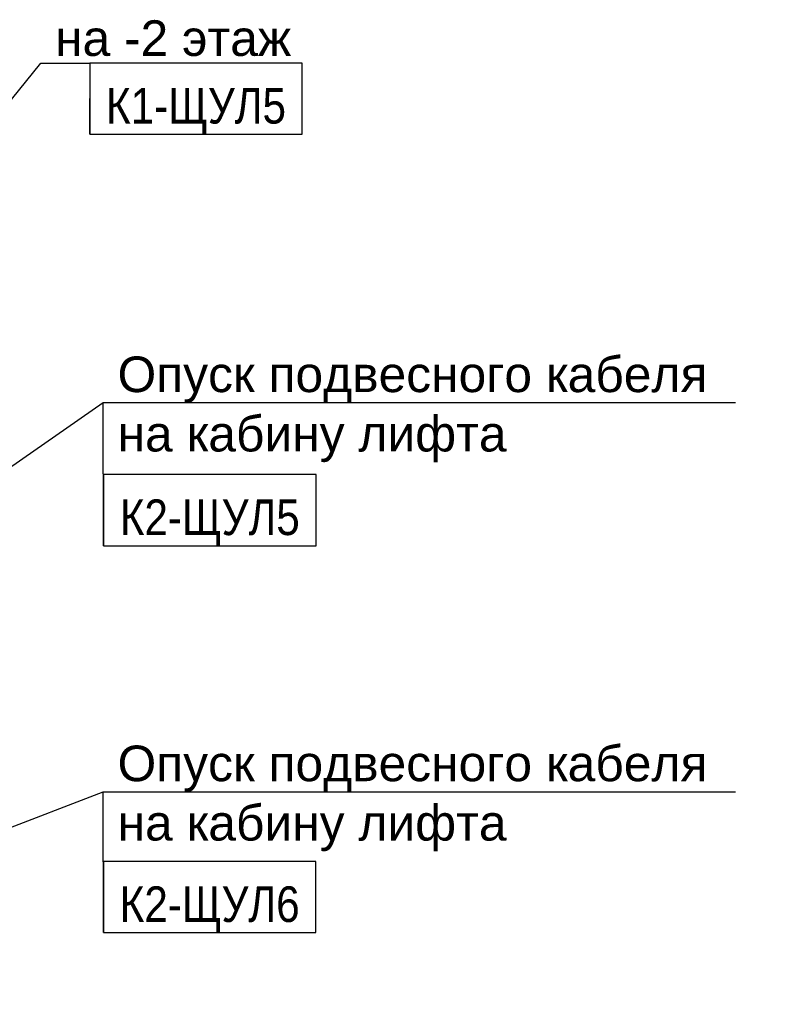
# Model space of a CAD drawing. Header units: millimetres. Extents: x -277772 to 277599, y -59564 to 282085.
# Tile 142 of 192: x -131595 to -126248, y 117936 to 124850. Entities that reach past the tile are written whole.
import ezdxf
from ezdxf import colors
from ezdxf.entities.mleader import LeaderData, LeaderLine
from ezdxf.enums import TextEntityAlignment as Align
from ezdxf.math import Vec2, Vec3

# ---------------------------------------------------------------- set-up
doc = ezdxf.new("R2018")
doc.units = ezdxf.units.MM
doc.set_wipeout_variables(frame=1)
doc.layers.add('КИП_выноска', color=6, linetype='Continuous', lineweight=25)
doc.styles.add('CP.Text', font='arial.ttf')
doc.styles.add('GOST 2.304', font='arial.ttf', dxfattribs={"width": 0.85})

# ---------------------------------------------------------------- blocks, each defined once
blk = doc.blocks.new('*U24')
at = {"color": 0, "linetype": 'Continuous', "lineweight": 30, "ltscale": 75, "width": 0.85, "flags": 104}
blk.add_attdef('ПРИМЕЧАНИЕ_1', text='', height=2.5, dxfattribs=at).set_placement((7.474, -3.942), align=Align.BOTTOM_CENTER)
at = {"color": 0, "lineweight": 30, "style": 'GOST 2.304', "width": 0.85}
for tag, p in [('ИМЯ_КАБЕЛЯ_2', (7.474, -15.052)), ('ИМЯ_КАБЕЛЯ_3', (7.474, -20.052)), ('ИМЯ_КАБЕЛЯ_4', (7.474, -25.052)), ('ИМЯ_КАБЕЛЯ_5', (7.474, -30.052)), ('ИМЯ_КАБЕЛЯ_6', (7.474, -35.052)), ('ИМЯ_КАБЕЛЯ_7', (7.474, -40.052)), ('ИМЯ_КАБЕЛЯ_8', (7.474, -45.052)), ('ИМЯ_КАБЕЛЯ_9', (7.474, -50.052))]:
    blk.add_attdef(tag, text='', height=2.5, dxfattribs=at).set_placement(p, align=Align.BOTTOM_CENTER)
at = {"color": 0, "lineweight": 30, "width": 0.85, "flags": 104}
blk.add_attdef('ПРИМЕЧАНИЕ_2', text='', height=2.5, dxfattribs=at).set_placement((7.474, -15.082), align=Align.BOTTOM_CENTER)
at = {"linetype": 'Continuous'}
blk.add_wipeout([(0.014, -5.052), (14.934, -5.052), (14.934, -10.052), (0.014, -10.052)], dxfattribs=at)
at = {"color": 0}
blk.add_line((0.014, -10.052), (0, 0), dxfattribs=at)
at = {"color": 0, "linetype": 'Continuous'}
blk.add_lwpolyline([(0.014, -10.052), (14.934, -10.052), (14.934, -5.052), (0.014, -5.052)], close=True, dxfattribs=at)
at = {"color": 0, "lineweight": 30, "style": 'GOST 2.304', "width": 0.85}
blk.add_attdef('ИМЯ_КАБЕЛЯ_1', text='', height=2.5, dxfattribs=at).set_placement((7.474, -10.052), align=Align.BOTTOM_CENTER)
blk = doc.blocks.new('*U25')
at = {"color": 0, "linetype": 'Continuous', "lineweight": 30, "ltscale": 75, "width": 0.85, "flags": 104}
blk.add_attdef('ПРИМЕЧАНИЕ_1', text='', height=2.5, dxfattribs=at).set_placement((7.468, -3.789), align=Align.BOTTOM_CENTER)
at = {"color": 0, "lineweight": 30, "width": 0.85, "flags": 104}
blk.add_attdef('ПРИМЕЧАНИЕ_2', text='', height=2.5, dxfattribs=at).set_placement((7.468, -14.929), align=Align.BOTTOM_CENTER)
at = {"color": 0, "lineweight": 30, "style": 'GOST 2.304', "width": 0.85}
for tag, p in [('ИМЯ_КАБЕЛЯ_2', (7.468, -14.899)), ('ИМЯ_КАБЕЛЯ_3', (7.468, -19.899)), ('ИМЯ_КАБЕЛЯ_4', (7.468, -24.899)), ('ИМЯ_КАБЕЛЯ_5', (7.468, -29.899)), ('ИМЯ_КАБЕЛЯ_6', (7.468, -34.899)), ('ИМЯ_КАБЕЛЯ_7', (7.468, -39.899)), ('ИМЯ_КАБЕЛЯ_8', (7.468, -44.899)), ('ИМЯ_КАБЕЛЯ_9', (7.468, -49.899))]:
    blk.add_attdef(tag, text='', height=2.5, dxfattribs=at).set_placement(p, align=Align.BOTTOM_CENTER)
at = {"linetype": 'Continuous'}
blk.add_wipeout([(0.008, -4.899), (14.927, -4.899), (14.927, -9.899), (0.008, -9.899)], dxfattribs=at)
at = {"color": 0}
blk.add_line((0.008, -9.899), (0, 0), dxfattribs=at)
at = {"color": 0, "linetype": 'Continuous'}
blk.add_lwpolyline([(0.008, -9.899), (14.927, -9.899), (14.927, -4.899), (0.008, -4.899)], close=True, dxfattribs=at)
at = {"color": 0, "lineweight": 30, "style": 'GOST 2.304', "width": 0.85}
blk.add_attdef('ИМЯ_КАБЕЛЯ_1', text='', height=2.5, dxfattribs=at).set_placement((7.468, -9.899), align=Align.BOTTOM_CENTER)
blk = doc.blocks.new('_None')
blk = doc.blocks.new('*U11')
at = {"color": 0, "linetype": 'Continuous', "lineweight": 30, "ltscale": 75, "width": 0.85, "flags": 104}
blk.add_attdef('ПРИМЕЧАНИЕ_1', text='', height=2.5, dxfattribs=at).set_placement((7.46, 3.611), align=Align.BOTTOM_CENTER)
at = {"color": 0, "lineweight": 30, "width": 0.85, "flags": 104}
blk.add_attdef('ПРИМЕЧАНИЕ_2', text='', height=2.5, dxfattribs=at).set_placement((7.46, -7.53), align=Align.BOTTOM_CENTER)
at = {"color": 0, "lineweight": 30, "style": 'GOST 2.304', "width": 0.85}
for tag, p in [('ИМЯ_КАБЕЛЯ_2', (7.46, -7.5)), ('ИМЯ_КАБЕЛЯ_3', (7.46, -12.5)), ('ИМЯ_КАБЕЛЯ_4', (7.46, -17.5)), ('ИМЯ_КАБЕЛЯ_5', (7.46, -22.5)), ('ИМЯ_КАБЕЛЯ_6', (7.46, -27.5)), ('ИМЯ_КАБЕЛЯ_7', (7.46, -32.5)), ('ИМЯ_КАБЕЛЯ_8', (7.46, -37.5)), ('ИМЯ_КАБЕЛЯ_9', (7.46, -42.5))]:
    blk.add_attdef(tag, text='', height=2.5, dxfattribs=at).set_placement(p, align=Align.BOTTOM_CENTER)
at = {"linetype": 'Continuous'}
blk.add_wipeout([(0, 2.5), (14.919, 2.5), (14.919, -2.5), (0, -2.5)], dxfattribs=at)
at = {"color": 0}
blk.add_line((0, -2.5), (0, 0), dxfattribs=at)
at = {"color": 0, "linetype": 'Continuous'}
blk.add_lwpolyline([(0, -2.5), (14.919, -2.5), (14.919, 2.5), (0, 2.5)], close=True, dxfattribs=at)
at = {"color": 0, "lineweight": 30, "style": 'GOST 2.304', "width": 0.85}
blk.add_attdef('ИМЯ_КАБЕЛЯ_1', text='', height=2.5, dxfattribs=at).set_placement((7.46, -2.5), align=Align.BOTTOM_CENTER)

msp = doc.modelspace()

# ---------------------------------------------------------------- leaders
at = {"layer": 'КИП_выноска'}
ml = msp.add_multileader_mtext('Standard', dxfattribs=at)
ml.set_content('Опуск подвесного кабеля\\Pна кабину лифта', color=256, style='CP.Text')
ml.set_leader_properties(color=256, linetype='ByLayer', lineweight=-1)
ml.set_arrow_properties(name='NONE')
ml.build(insert=Vec2(0, 0))
ml.multileader.update_dxf_attribs({"has_dogleg": 0, "text_left_attachment_type": 6, "text_right_attachment_type": 6, "dogleg_length": 0.5, "arrow_head_size": 300})
ctx = ml.context
ctx.base_point, ctx.char_height, ctx.arrow_head_size, ctx.landing_gap_size, ctx.plane_origin = Vec3(-131007.9, 122161.1), 250, 300, 100, Vec3(-128482.4, 119052.3)
ctx.left_attachment, ctx.right_attachment = 6, 6
notes = []
notes.append((ctx, [(0, (1, 1, 0), (-131008.4, 122161.1), (1, 0), 0.5, [(0, [(-132738.3, 120957.2)], 0, [])])]))
ctx.mtext.insert, ctx.mtext.width, ctx.mtext.flow_direction = Vec3(-130907.9, 122484.6), 4659.571, 5
ctx.mtext.has_bg_fill, ctx.mtext.bg_color, ctx.mtext.bg_scale_factor, ctx.mtext.bg_transparency, ctx.mtext.use_window_bg_color = 1, -1073741824, 1.1, 0, 1
ml = msp.add_multileader_mtext('Standard', dxfattribs=at)
ml.set_content('Опуск подвесного кабеля\\Pна кабину лифта', color=256, style='CP.Text')
ml.set_leader_properties(color=256, linetype='ByLayer', lineweight=-1)
ml.set_arrow_properties(name='NONE')
ml.build(insert=Vec2(0, 0))
ml.multileader.update_dxf_attribs({"has_dogleg": 0, "text_left_attachment_type": 6, "text_right_attachment_type": 6, "dogleg_length": 0.5, "arrow_head_size": 300})
ctx = ml.context
ctx.base_point, ctx.char_height, ctx.arrow_head_size, ctx.landing_gap_size, ctx.plane_origin = Vec3(-131007.9, 119429.2), 250, 300, 100, Vec3(-128482.4, 116320.4)
ctx.left_attachment, ctx.right_attachment = 6, 6
notes.append((ctx, [(0, (1, 1, 0), (-131008.4, 119429.2), (1, 0), 0.5, [(0, [(-132800.2, 118741.1)], 0, [])])]))
ctx.mtext.insert, ctx.mtext.width, ctx.mtext.flow_direction = Vec3(-130907.9, 119752.7), 4659.571, 5
ctx.mtext.has_bg_fill, ctx.mtext.bg_color, ctx.mtext.bg_scale_factor, ctx.mtext.bg_transparency, ctx.mtext.use_window_bg_color = 1, -1073741824, 1.1, 0, 1
for ctx, leaders in notes:
    for number, flags, end, landing, length, lines in leaders:
        leader = LeaderData()
        leader.index, (leader.has_last_leader_line, leader.has_dogleg_vector, leader.attachment_direction) = number, flags
        leader.last_leader_point, leader.dogleg_vector, leader.dogleg_length = Vec3(end), Vec3(landing), length
        for number, points, colour, breaks in lines:
            line = LeaderLine()
            line.index, line.vertices, line.color, line.breaks = number, Vec3.list(points), colors.encode_raw_color(colour), breaks
            leader.lines.append(line)
        ctx.leaders.append(leader)

# ---------------------------------------------------------------- next in the draw order: block references
ref = msp.add_blockref('*U24', (-131007.9, 122161.1), dxfattribs=dict(at, xscale=100, yscale=100, zscale=100))
lines = msp.add_mtext('\\W0.8500;', dxfattribs={"layer": '0', "color": 0, "linetype": 'Continuous', "lineweight": 30, "ltscale": 75, "insert": (-130260.5, 121766.9), "char_height": 2.5, "attachment_point": 1})
ref.add_attrib('ПРИМЕЧАНИЕ_1', '', (-130260.5, 121766.9), dxfattribs={"flags": 104}).embed_mtext(lines)
ref.add_attrib('ИМЯ_КАБЕЛЯ_1', 'К2-ЩУЛ5', dxfattribs={"layer": '0', "color": 0, "lineweight": 30, "height": 250, "style": 'GOST 2.304', "width": 0.85}).set_placement((-130260.5, 121155.9), align=Align.BOTTOM_CENTER)
lines = msp.add_mtext('\\W0.8500;', dxfattribs={"layer": '0', "color": 0, "lineweight": 30, "insert": (-130260.5, 120652.9), "char_height": 2.5, "attachment_point": 1})
ref.add_attrib('ПРИМЕЧАНИЕ_2', '', (-130260.5, 120652.9), dxfattribs={"flags": 104}).embed_mtext(lines)
ref = msp.add_blockref('*U25', (-131007.9, 119429.2), dxfattribs=dict(at, xscale=100, yscale=100, zscale=100))
lines = msp.add_mtext('\\W0.8500;', dxfattribs={"layer": '0', "color": 0, "linetype": 'Continuous', "lineweight": 30, "ltscale": 75, "insert": (-130261.1, 119050.3), "char_height": 2.5, "attachment_point": 1})
ref.add_attrib('ПРИМЕЧАНИЕ_1', '', (-130261.1, 119050.3), dxfattribs={"flags": 104}).embed_mtext(lines)
ref.add_attrib('ИМЯ_КАБЕЛЯ_1', 'К2-ЩУЛ6', dxfattribs={"layer": '0', "color": 0, "lineweight": 30, "height": 250, "style": 'GOST 2.304', "width": 0.85}).set_placement((-130261.1, 118439.3), align=Align.BOTTOM_CENTER)
lines = msp.add_mtext('\\W0.8500;', dxfattribs={"layer": '0', "color": 0, "lineweight": 30, "insert": (-130261.1, 117936.2), "char_height": 2.5, "attachment_point": 1})
ref.add_attrib('ПРИМЕЧАНИЕ_2', '', (-130261.1, 117936.2), dxfattribs={"flags": 104}).embed_mtext(lines)

# ---------------------------------------------------------------- next in the draw order: leaders
ml = msp.add_multileader_mtext('Standard', dxfattribs=at)
ml.set_content('на -2 этаж', color=256, style='CP.Text')
ml.set_leader_properties(color=256, linetype='ByLayer', lineweight=-1)
ml.set_arrow_properties(name='NONE')
ml.build(insert=Vec2(0, 0))
ml.multileader.update_dxf_attribs({"has_dogleg": 0, "text_left_attachment_type": 6, "text_right_attachment_type": 6, "dogleg_length": 0.5, "arrow_head_size": 300})
ctx = ml.context
ctx.base_point, ctx.char_height, ctx.arrow_head_size, ctx.landing_gap_size, ctx.plane_origin = Vec3(-131446.7, 124545.1), 250, 300, 100, Vec3(-128579.2, 121885.2)
ctx.left_attachment, ctx.right_attachment = 6, 6
notes = []
notes.append((ctx, [(0, (1, 1, 0), (-131447.2, 124545.1), (1, 0), 0.5, [(0, [(-133140.7, 122450)], 0, [])])]))
ctx.mtext.insert, ctx.mtext.width, ctx.mtext.flow_direction = Vec3(-131346.7, 124845.1), 2299.325, 5
ctx.mtext.has_bg_fill, ctx.mtext.bg_color, ctx.mtext.bg_scale_factor, ctx.mtext.bg_transparency, ctx.mtext.use_window_bg_color = 1, -1027028792, 1.5, 0, 1
for ctx, leaders in notes:
    for number, flags, end, landing, length, lines in leaders:
        leader = LeaderData()
        leader.index, (leader.has_last_leader_line, leader.has_dogleg_vector, leader.attachment_direction) = number, flags
        leader.last_leader_point, leader.dogleg_vector, leader.dogleg_length = Vec3(end), Vec3(landing), length
        for number, points, colour, breaks in lines:
            line = LeaderLine()
            line.index, line.vertices, line.color, line.breaks = number, Vec3.list(points), colors.encode_raw_color(colour), breaks
            leader.lines.append(line)
        ctx.leaders.append(leader)

# ---------------------------------------------------------------- next in the draw order: block references
ref = msp.add_blockref('*U11', (-131103.1, 124295.1), dxfattribs=dict(at, xscale=100, yscale=100, zscale=100))
lines = msp.add_mtext('\\W0.8500;', dxfattribs={"layer": '0', "color": 0, "linetype": 'Continuous', "lineweight": 30, "ltscale": 75, "insert": (-130357.1, 124656.1), "char_height": 2.5, "attachment_point": 1})
ref.add_attrib('ПРИМЕЧАНИЕ_1', '', (-130357.1, 124656.1), dxfattribs={"flags": 104}).embed_mtext(lines)
ref.add_attrib('ИМЯ_КАБЕЛЯ_1', 'К1-ЩУЛ5', dxfattribs={"layer": '0', "color": 0, "lineweight": 30, "height": 250, "style": 'GOST 2.304', "width": 0.85}).set_placement((-130357.1, 124045.1), align=Align.BOTTOM_CENTER)
lines = msp.add_mtext('\\W0.8500;', dxfattribs={"layer": '0', "color": 0, "lineweight": 30, "insert": (-130357.1, 123542.1), "char_height": 2.5, "attachment_point": 1})
ref.add_attrib('ПРИМЕЧАНИЕ_2', '', (-130357.1, 123542.1), dxfattribs={"flags": 104}).embed_mtext(lines)

doc.saveas('drawing.dxf')
